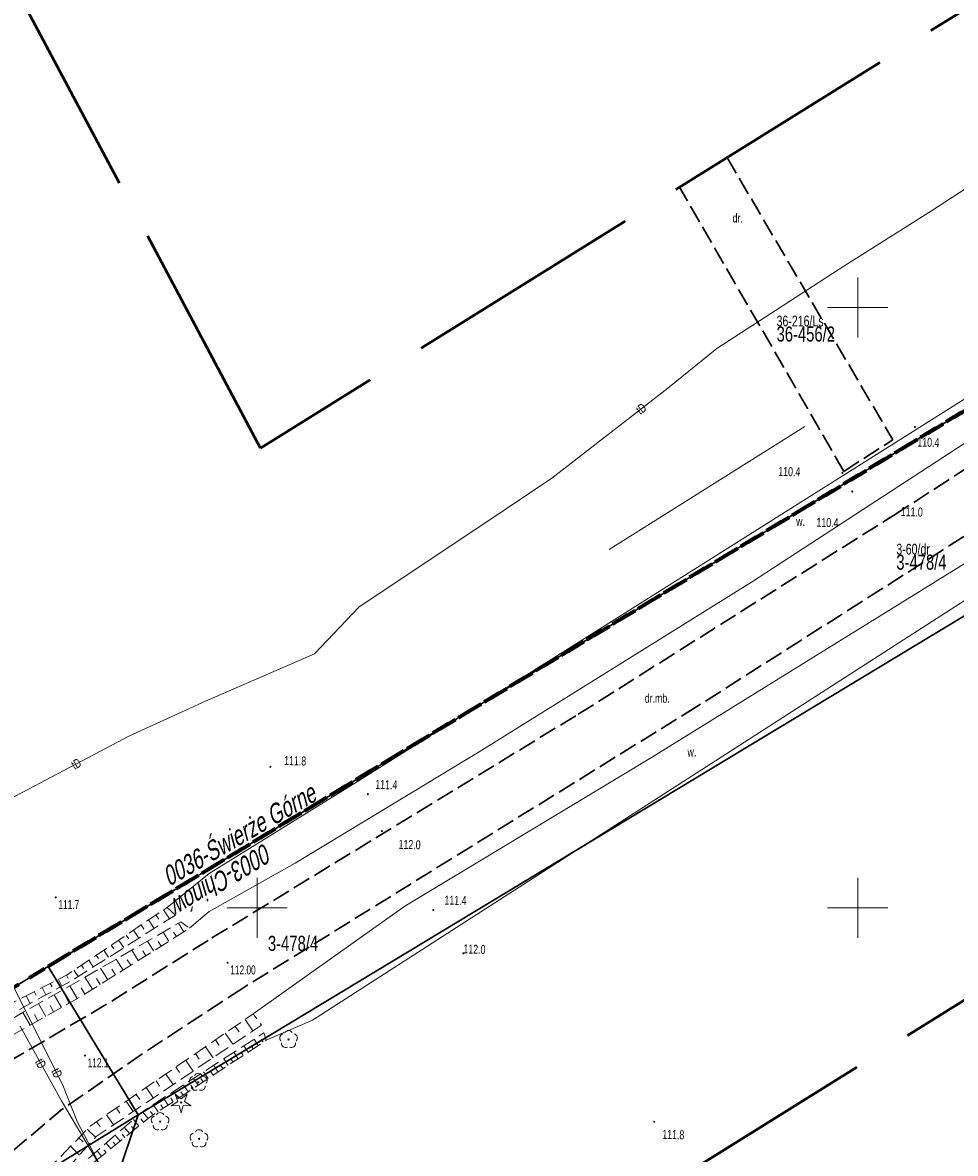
# Model space of a CAD drawing. Header units: metres. Extents: x 7531673 to 7533164, y 5721297 to 5724010.
# Tile 30 of 58: x 7532630 to 7532708, y 5722280 to 5722374. Entities that reach past the tile are written whole.
import ezdxf
from ezdxf.enums import TextEntityAlignment as Align

# ---------------------------------------------------------------- set-up
doc = ezdxf.new("R2010")
doc.units = ezdxf.units.M
for name, pattern in [('2_KTJZ01', [2, 1.5, -0.5]), ('2_PTRW02', [0]), ('4_SUPT_01', [0]), ('GAO', [2.5, 1.5, -1]), ('GDE', [0]), ('GUZ', [1, 0.5, -0.5]), ('L_0_05', [1.75, 1.25, -0.5]), ('L_0_06', [2, 1.5, -0.5]), ('L_0_09', [2.5, 2, -0.5])]:
    doc.linetypes.add(name, pattern=pattern)
doc.layers.get('0').update_dxf_attribs({"color": 252})
for name, color, linetype, lineweight in [('Dzialki', 80, 'GDE', 30), ('EPGPO_L_0', 204, 'GAO', 70), ('EPGTO_T_0', 5, 'Continuous', 18), ('jezdnia', 252, 'L_0_06', 18), ('k', 252, 'Continuous', 18), ('KTJZ_E_T_0', 252, 'Continuous', 15), ('KTJZ_L_0', 252, '2_KTJZ01', 18), ('Numery_dzialek', 80, 'Continuous', 30), ('Numery_uzytkow', 252, 'Continuous', 9), ('PTRW_E_T_0', 252, 'Continuous', 15), ('PTRW_L_1', 252, 'Continuous', 18), ('RTPW_T_0', 252, 'Continuous', 15), ('skarpa_nieumocniona', 252, 'L_0_05', 18), ('SUPT_E_T_0', 30, 'Continuous', 15), ('SUPT_L_0', 30, '4_SUPT_01', 18), ('Uzytki', 252, 'GUZ', 18), ('wysokosci_naturalne', 7, 'Continuous', 18), ('wysokosci_sztuczne', 7, 'Continuous', 18)]:
    doc.layers.add(name, color=color, linetype=linetype, lineweight=lineweight)
doc.layers.add('zakres', color=7, linetype='L_0_09', lineweight=50, true_color=0xff05ff)
doc.styles.get("Standard").update_dxf_attribs({"font": 'arial.ttf'})

# ---------------------------------------------------------------- blocks, each defined once
blk = doc.blocks.new('2_RTPW01')
at = {"linetype": 'Continuous'}
blk.add_circle((0, 0), 0.045, dxfattribs=at)
blk = doc.blocks.new('OBOP01_01')
at = {"linetype": 'Continuous', "lineweight": 18}
blk.add_hatch(color=0, dxfattribs=at).paths.add_polyline_path([(0, -0.1, 1), (0, 0.1, 1)])
at = {"color": 0, "linetype": 'Continuous', "lineweight": 18, "flags": 128}
blk.add_lwpolyline([(0, -1.74), (-0.35, -0.48), (-1.65, -0.54), (-0.57, 0.18), (-1.02, 1.4), (0, 0.6), (1.02, 1.4), (0.57, 0.18), (1.65, -0.54), (0.35, -0.48), (0, -1.74)], dxfattribs=at)
at = {"color": 0, "linetype": 'Continuous', "lineweight": 18}
blk.add_circle((0, 0), 0.1, dxfattribs=at)
blk = doc.blocks.new('OBOP02_01')
at = {"linetype": 'Continuous', "lineweight": 18}
blk.add_hatch(color=0, dxfattribs=at).paths.add_polyline_path([(0, -0.1, 1), (0, 0.1, 1)])
at = {"color": 0, "linetype": 'Continuous', "lineweight": 18}
blk.add_circle((0, 0), 0.1, dxfattribs=at)
for centre, radius, start, end in [((-0.77, 0.25), 0.7, 101.6336, 222.6627), ((0, 0.8), 0.7, 29.8459, 150.1541), ((0.77, 0.25), 0.7, 317.3373, 78.3664), ((-0.46, -0.64), 0.71, 174.3693, 292.5572), ((0.46, -0.64), 0.71, 247.4428, 5.6307)]:
    blk.add_arc(centre, radius, start, end, dxfattribs=at)
blk = doc.blocks.new('RTPW01')
at = {"linetype": 'Continuous', "lineweight": 13}
blk.add_hatch(color=0, dxfattribs=at).paths.add_polyline_path([(0, -0.09, 1), (0, 0.09, 1)])
at = {"color": 0, "linetype": 'Continuous', "lineweight": 13}
blk.add_circle((0, 0), 0.0906, dxfattribs=at)
blk = doc.blocks.new('RTPW02')
at = {"linetype": 'Continuous', "lineweight": 13}
blk.add_hatch(color=0, dxfattribs=at).paths.add_polyline_path([(0, -0.09, 1), (0, 0.09, 1)])
at = {"color": 0, "linetype": 'Continuous', "lineweight": 13}
blk.add_circle((0, 0), 0.0906, dxfattribs=at)

msp = doc.modelspace()

# ---------------------------------------------------------------- linework, layer by layer
at = {"layer": 'Dzialki'}
for p, q in [((7532736.44, 5722358.102), (7532632.6, 5722295.14)), ((7532640.08, 5722282.78), (7532743.258, 5722345.09)), ((7532632.6, 5722295.14), (7532623.06, 5722289.36)), ((7532640.08, 5722282.78), (7532632.6, 5722295.14)), ((7532627.23, 5722274.86), (7532640.08, 5722282.78)), ((7532633.52, 5722263.15), (7532640.08, 5722282.78))]:
    msp.add_line(p, q, dxfattribs=at)
at = {"layer": 'EPGPO_L_0', "linetype": 'GAO'}
for p, q in [((7532620.32, 5722287.7), (7532736.439, 5722358.104)), ((7532736.44, 5722358.102), (7532632.6, 5722295.14))]:
    msp.add_line(p, q, dxfattribs=at)
at = {"layer": 'jezdnia', "color": 251, "lineweight": 30, "flags": 128}
for points in [[(7532604.28, 5722310.22), (7532607.84, 5722299.73), (7532612.36, 5722291.05), (7532613.94, 5722289.08), (7532618.08, 5722286.29), (7532621.41, 5722285.3), (7532623.56, 5722285.36), (7532625.73, 5722285.81), (7532629.66, 5722287.41), (7532637.6, 5722292.07), (7532646.23, 5722297.5)], [(7532648.8, 5722293.33), (7532640.39, 5722287.83), (7532633.76, 5722283.24), (7532629.19, 5722279.4), (7532627.59, 5722277.59), (7532626.76, 5722275.56), (7532626.4, 5722273.27), (7532626.49, 5722268.54), (7532627.13, 5722263.51), (7532627.54, 5722261.91), (7532628.61, 5722259.73)]]:
    msp.add_lwpolyline(points, dxfattribs=at)
at = {"layer": 'k', "linetype": 'Continuous', "lineweight": 18, "flags": 128}
for points in [[(7532700, 5722347.5), (7532700, 5722352.5)], [(7532697.5, 5722350), (7532702.5, 5722350)], [(7532650, 5722297.5), (7532650, 5722302.5)], [(7532700, 5722297.5), (7532700, 5722302.5)], [(7532647.5, 5722300), (7532652.5, 5722300)], [(7532697.5, 5722300), (7532702.5, 5722300)]]:
    msp.add_lwpolyline(points, dxfattribs=at)
at = {"layer": 'KTJZ_L_0', "color": 251, "linetype": '2_KTJZ01', "lineweight": 30}
for p, q in [((7532689.12, 5722362.49), (7532702.93, 5722338.99)), ((7532698.84, 5722336.36), (7532685.171, 5722360.03)), ((7532702.99, 5722332.69), (7532731.6, 5722351.17)), ((7532698.84, 5722336.36), (7532702.93, 5722338.99)), ((7532718.96, 5722337.37), (7532686.61, 5722316.77)), ((7532676.72, 5722316.13), (7532702.99, 5722332.69)), ((7532686.61, 5722316.77), (7532648.8, 5722293.33)), ((7532646.23, 5722297.5), (7532676.72, 5722316.13))]:
    msp.add_line(p, q, dxfattribs=at)
at = {"layer": 'PTRW_L_1', "linetype": '2_PTRW02', "lineweight": 0}
for p, q in [((7532658.71, 5722310.76), (7532723.42, 5722351.54)), ((7532679.296, 5722329.859), (7532695.586, 5722340.099)), ((7532710.83, 5722339.96), (7532691.16, 5722327.12)), ((7532713.4, 5722328.5), (7532654.6, 5722290.65)), ((7532682.82, 5722312.54), (7532709, 5722328.74)), ((7532691.16, 5722327.12), (7532668.49, 5722313.01)), ((7532668.49, 5722313.01), (7532653.17, 5722303.72)), ((7532662.3, 5722300.14), (7532682.82, 5722312.54)), ((7532645.99, 5722302.88), (7532658.71, 5722310.76)), ((7532653.17, 5722303.72), (7532646, 5722299.7)), ((7532642.5, 5722300.05), (7532645.99, 5722302.88)), ((7532649.66, 5722291.18), (7532662.3, 5722300.14)), ((7532644.36, 5722298.31), (7532646, 5722299.7)), ((7532654.6, 5722290.65), (7532650.75, 5722288.99))]:
    msp.add_line(p, q, dxfattribs=at)
at = {"layer": 'skarpa_nieumocniona', "color": 252, "lineweight": 18, "flags": 128}
for points in [[(7532643.18, 5722299.41), (7532642.5, 5722300.05), (7532634.16, 5722294.42), (7532624.96, 5722289.74), (7532624.9, 5722288.6), (7532626.19, 5722287.46), (7532635.62, 5722292.81), (7532644.36, 5722298.31), (7532643.63, 5722298.84), (7532634.7, 5722293.68), (7532626.16, 5722288.84), (7532625.88, 5722289.19), (7532634.49, 5722293.91)], [(7532632.34, 5722259.47), (7532631, 5722258.98), (7532631.08, 5722260.01), (7532631.2, 5722276.81), (7532636.09, 5722281.84), (7532649.66, 5722291.18), (7532650.35, 5722290.25), (7532636.59, 5722280.97), (7532632.19, 5722276.08), (7532632.22, 5722260.19)], [(7532632.83, 5722259.57), (7532633.35, 5722259.7), (7532633.27, 5722260.2), (7532632.95, 5722274.61), (7532634.59, 5722277.35), (7532640.95, 5722282.51), (7532650.75, 5722288.99), (7532650.55, 5722289.61), (7532640.52, 5722283.09), (7532634.162, 5722277.621), (7532632.41, 5722275.08), (7532632.64, 5722260.25)]]:
    msp.add_lwpolyline(points, close=True, dxfattribs=at)
at = {"layer": 'skarpa_nieumocniona', "color": 252, "linetype": 'Continuous', "lineweight": 18, "flags": 128}
for points in [[(7532642.189, 5722299.844), (7532642.688, 5722299.104)], [(7532640.946, 5722299.004), (7532641.42, 5722298.302)], [(7532641.567, 5722299.424), (7532641.811, 5722299.063)], [(7532639.702, 5722298.165), (7532640.152, 5722297.499)], [(7532640.324, 5722298.585), (7532640.555, 5722298.243)], [(7532642.631, 5722297.226), (7532642.152, 5722297.986)], [(7532643.266, 5722297.626), (7532643.034, 5722297.994)], [(7532643.9, 5722298.026), (7532643.452, 5722298.737)], [(7532638.459, 5722297.326), (7532638.884, 5722296.697)], [(7532639.081, 5722297.746), (7532639.299, 5722297.422)], [(7532641.363, 5722296.426), (7532640.852, 5722297.236)], [(7532641.997, 5722296.826), (7532641.75, 5722297.219)], [(7532636.594, 5722296.067), (7532636.788, 5722295.78)], [(7532637.216, 5722296.487), (7532637.616, 5722295.895)], [(7532637.838, 5722296.906), (7532638.044, 5722296.601)], [(7532640.094, 5722295.626), (7532639.552, 5722296.485)], [(7532640.728, 5722296.026), (7532640.465, 5722296.443)], [(7532635.351, 5722295.228), (7532635.532, 5722294.959)], [(7532635.973, 5722295.647), (7532636.347, 5722295.092)], [(7532638.825, 5722294.826), (7532638.252, 5722295.734)], [(7532639.459, 5722295.226), (7532639.181, 5722295.668)], [(7532634.104, 5722294.395), (7532634.241, 5722294.125)], [(7532634.729, 5722294.808), (7532635.079, 5722294.29)], [(7532636.287, 5722293.226), (7532635.652, 5722294.233)], [(7532637.556, 5722294.026), (7532636.952, 5722294.984)], [(7532638.191, 5722294.426), (7532637.896, 5722294.893)], [(7532632.1, 5722293.373), (7532632.405, 5722292.773)], [(7532632.768, 5722293.714), (7532632.915, 5722293.424)], [(7532633.436, 5722294.054), (7532633.721, 5722293.495)], [(7532635.002, 5722292.454), (7532634.401, 5722293.514)], [(7532635.653, 5722292.826), (7532635.328, 5722293.342)], [(7532636.922, 5722293.626), (7532636.612, 5722294.117)], [(7532630.763, 5722292.692), (7532631.09, 5722292.051)], [(7532631.431, 5722293.032), (7532631.589, 5722292.722)], [(7532633.697, 5722291.714), (7532633.096, 5722292.773)], [(7532634.349, 5722292.084), (7532634.049, 5722292.614)], [(7532632.392, 5722290.974), (7532631.791, 5722292.033)], [(7532633.045, 5722291.344), (7532632.744, 5722291.874)], [(7532631.088, 5722290.234), (7532630.487, 5722291.293)], [(7532631.74, 5722290.604), (7532631.44, 5722291.133)], [(7532648.983, 5722290.708), (7532649.633, 5722289.763)], [(7532647.336, 5722289.574), (7532647.975, 5722288.646)], [(7532648.16, 5722290.141), (7532648.482, 5722289.673)], [(7532646.512, 5722289.007), (7532646.829, 5722288.547)], [(7532649.243, 5722287.997), (7532648.891, 5722288.528)], [(7532649.66, 5722288.273), (7532649.485, 5722288.537)], [(7532650.077, 5722288.549), (7532649.73, 5722289.073)], [(7532650.494, 5722288.825), (7532650.322, 5722289.085)], [(7532644.864, 5722287.873), (7532645.175, 5722287.421)], [(7532645.688, 5722288.44), (7532646.316, 5722287.528)], [(7532648.409, 5722287.445), (7532648.053, 5722287.984)], [(7532648.826, 5722287.721), (7532648.649, 5722287.989)], [(7532643.217, 5722286.739), (7532643.522, 5722286.296)], [(7532644.041, 5722287.306), (7532644.657, 5722286.411)], [(7532646.741, 5722286.341), (7532646.375, 5722286.894)], [(7532647.158, 5722286.617), (7532646.977, 5722286.892)], [(7532647.575, 5722286.893), (7532647.214, 5722287.439)], [(7532647.992, 5722287.169), (7532647.813, 5722287.44)], [(7532642.393, 5722286.172), (7532642.998, 5722285.293)], [(7532645.074, 5722285.237), (7532644.698, 5722285.805)], [(7532645.491, 5722285.513), (7532645.304, 5722285.795)], [(7532645.908, 5722285.789), (7532645.537, 5722286.35)], [(7532646.325, 5722286.065), (7532646.14, 5722286.344)], [(7532640.746, 5722285.039), (7532641.339, 5722284.176)], [(7532641.569, 5722285.606), (7532641.869, 5722285.17)], [(7532644.24, 5722284.685), (7532643.859, 5722285.26)], [(7532644.657, 5722284.961), (7532644.468, 5722285.247)], [(7532639.098, 5722283.905), (7532639.681, 5722283.058)], [(7532639.922, 5722284.472), (7532640.216, 5722284.044)], [(7532642.572, 5722283.581), (7532642.182, 5722284.171)], [(7532642.989, 5722283.857), (7532642.795, 5722284.15)], [(7532643.406, 5722284.133), (7532643.021, 5722284.716)], [(7532643.823, 5722284.409), (7532643.631, 5722284.699)], [(7532638.274, 5722283.338), (7532638.563, 5722282.919)], [(7532640.908, 5722282.473), (7532640.454, 5722283.033)], [(7532641.321, 5722282.753), (7532641.123, 5722283.054)], [(7532641.738, 5722283.029), (7532641.343, 5722283.626)], [(7532642.155, 5722283.305), (7532641.959, 5722283.602)], [(7532636.627, 5722282.204), (7532636.91, 5722281.793)], [(7532637.451, 5722282.771), (7532638.022, 5722281.941)], [(7532640.131, 5722281.844), (7532639.695, 5722282.381)], [(7532640.519, 5722282.158), (7532640.297, 5722282.433)], [(7532635.847, 5722281.584), (7532636.534, 5722280.915)], [(7532638.577, 5722280.584), (7532638.178, 5722281.076)], [(7532638.965, 5722280.899), (7532638.761, 5722281.151)], [(7532639.354, 5722281.214), (7532638.937, 5722281.728)], [(7532639.742, 5722281.529), (7532639.529, 5722281.792)], [(7532634.452, 5722280.151), (7532635.198, 5722279.426)], [(7532635.15, 5722280.868), (7532635.508, 5722280.519)], [(7532637.8, 5722279.955), (7532637.42, 5722280.424)], [(7532638.188, 5722280.269), (7532637.994, 5722280.51)], [(7532637.023, 5722279.325), (7532636.662, 5722279.771)], [(7532637.412, 5722279.64), (7532637.226, 5722279.869)]]:
    msp.add_lwpolyline(points, dxfattribs=at)
at = {"layer": 'SUPT_L_0', "linetype": '4_SUPT_01'}
for p, q in [((7532706.14, 5722358.05), (7532714.11, 5722363.24)), ((7532698.85, 5722353.45), (7532706.14, 5722358.05)), ((7532688.27, 5722346.58), (7532698.85, 5722353.45)), ((7532684.2, 5722343.3), (7532688.27, 5722346.58)), ((7532681.08, 5722340.88), (7532684.2, 5722343.3)), ((7532674.53, 5722335.8), (7532681.08, 5722340.88)), ((7532668.87, 5722331.98), (7532674.53, 5722335.8)), ((7532658.48, 5722325.09), (7532668.87, 5722331.98)), ((7532654.78, 5722321.16), (7532658.48, 5722325.09)), ((7532645.69, 5722317.23), (7532654.78, 5722321.16)), ((7532639.35, 5722314.33), (7532645.69, 5722317.23)), ((7532625.88, 5722307.22), (7532639.35, 5722314.33)), ((7532633.82, 5722285.24), (7532629.63, 5722293.59)), ((7532630.25, 5722290.17), (7532633.7, 5722283.93)), ((7532635.01, 5722282.22), (7532633.82, 5722285.24)), ((7532633.7, 5722283.93), (7532637.15, 5722278.13)), ((7532637.15, 5722278.13), (7532635.01, 5722282.22))]:
    msp.add_line(p, q, dxfattribs=at)
at = {"layer": 'Uzytki'}
for p, q in [((7532736.44, 5722358.102), (7532632.6, 5722295.14)), ((7532640.08, 5722282.78), (7532743.259, 5722345.088)), ((7532632.6, 5722295.14), (7532620.32, 5722287.7)), ((7532633.53, 5722263.15), (7532640.08, 5722282.78))]:
    msp.add_line(p, q, dxfattribs=at)
at = {"layer": 'wysokosci_naturalne', "color": 252}
for p in [(7532633.22, 5722300.88), (7532635.65, 5722287.71)]:
    msp.add_point(p, dxfattribs=at)
at = {"layer": 'wysokosci_sztuczne', "color": 252}
msp.add_point((7532647.53, 5722295.44), dxfattribs=at)
at = {"layer": 'zakres', "color": 6, "lineweight": 50, "ltscale": 10}
msp.add_lwpolyline([(7531711.141, 5723861.321), (7531927.66, 5723451.28), (7532248.91, 5722837.99), (7532655.42, 5722066.69), (7533061.63, 5721296.897), (7533163.777, 5721347.417), (7533045.85, 5721572.87), (7532868.05, 5721917.16), (7532735.17, 5722175.75), (7532682.943, 5722276.17), (7532755.64, 5722321.457), (7532723.063, 5722383.635), (7532650.279, 5722338.293), (7532322.07, 5722954.54), (7532208.28, 5723169.59), (7531836.585, 5723882.952), (7531911.571, 5723950.835), (7531857.881, 5724010.143), (7531797.896, 5723955.84), (7531782.573, 5723984.683), (7531673.371, 5723932.85)], close=True, dxfattribs=at)

# ---------------------------------------------------------------- block references
at = {"color": 74, "linetype": 'Continuous', "xscale": 0.5, "yscale": 0.5, "zscale": 0.5}
for name, p in [('OBOP02_01', (7532652.605, 5722289.046)), ('OBOP02_01', (7532645.092, 5722285.488)), ('OBOP01_01', (7532643.662, 5722283.798)), ('OBOP02_01', (7532641.91, 5722282.207)), ('OBOP02_01', (7532645.151, 5722280.781))]:
    msp.add_blockref(name, p, dxfattribs=at)
at = {"layer": 'RTPW_T_0'}
for p in [(7532704.77, 5722340.06), (7532698.73, 5722336.23), (7532699.55, 5722334.68), (7532702.65, 5722332.48), (7532651.1, 5722311.76), (7532659.21, 5722309.47), (7532660.38, 5722306.41), (7532664.66, 5722299.83), (7532667.16, 5722296.22), (7532683.06, 5722282.2)]:
    msp.add_blockref('2_RTPW01', p, dxfattribs=at)
at = {"layer": 'wysokosci_naturalne', "color": 252, "linetype": 'Continuous', "xscale": 0.5, "yscale": 0.5, "zscale": 0.5}
for p in [(7532633.22, 5722300.88), (7532635.65, 5722287.71)]:
    msp.add_blockref('RTPW01', p, dxfattribs=at)
at = {"layer": 'wysokosci_sztuczne', "color": 252, "linetype": 'Continuous', "xscale": 0.5, "yscale": 0.5, "zscale": 0.5}
msp.add_blockref('RTPW02', (7532647.53, 5722295.44), dxfattribs=at)

# ---------------------------------------------------------------- texts
at = {"layer": 'EPGTO_T_0', "color": 204, "lineweight": 30, "oblique": 15, "width": 0.7}
for s, rotation, p in [('0036-Świerże Górne', 30.30131, (7532641.859, 5722303.148)), ('0003-Chinów', 211.50031, (7532651.492, 5722304.099))]:
    msp.add_text(s, height=1.6, rotation=rotation, dxfattribs=at).set_placement(p, align=Align.TOP_LEFT)
at = {"layer": 'KTJZ_E_T_0', "width": 0.7}
for s, p in [('dr.', (7532689.58, 5722357.08)), ('dr.mb.', (7532682.27, 5722317.09))]:
    msp.add_text(s, height=0.75, dxfattribs=at).set_placement(p)
at = {"layer": 'Numery_dzialek', "width": 0.7}
for s, p in [('36-456/2', (7532693.247, 5722348.43)), ('3-478/4', (7532703.219, 5722329.431)), ('3-478/4', (7532650.89, 5722297.685))]:
    msp.add_text(s, height=1.26, dxfattribs=at).set_placement(p, align=Align.TOP_LEFT)
at = {"layer": 'Numery_uzytkow', "width": 0.7}
for s, p in [('36-216/Ls', (7532693.247, 5722348.43)), ('3-60/dr', (7532703.22, 5722329.43))]:
    msp.add_text(s, height=0.9, dxfattribs=at).set_placement(p)
at = {"layer": 'PTRW_E_T_0', "width": 0.7}
for p in [(7532694.88, 5722331.82), (7532685.83, 5722312.61)]:
    msp.add_text('w.', height=0.75, dxfattribs=at).set_placement(p)
at = {"layer": 'RTPW_T_0', "width": 0.7}
for s, p in [('110.4', (7532704.96, 5722338.43)), ('110.4', (7532693.38, 5722335.99)), ('111.0', (7532703.58, 5722332.64)), ('110.4', (7532696.56, 5722331.75)), ('111.8', (7532652.23, 5722311.91)), ('111.4', (7532659.82, 5722309.92)), ('112.0', (7532661.76, 5722304.93)), ('111.4', (7532665.58, 5722300.29)), ('112.0', (7532667.16, 5722296.22)), ('111.8', (7532683.72, 5722280.78))]:
    msp.add_text(s, height=0.75, rotation=358.39, dxfattribs=at).set_placement(p)
at = {"layer": 'SUPT_E_T_0', "width": 0.7}
for rotation, p in [(37.80001, (7532681.97, 5722341.57)), (27.83001, (7532634.93, 5722312)), (298.94, (7532631.97, 5722287.05)), (296.65, (7532633.32, 5722286.25))]:
    msp.add_text('tD', height=0.75, rotation=rotation, dxfattribs=at).set_placement(p, align=Align.MIDDLE)
at = {"layer": 'wysokosci_naturalne', "color": 252, "lineweight": 15, "width": 0.66}
for s, p in [('111.7', (7532633.445, 5722299.905)), ('112.1', (7532635.875, 5722286.735))]:
    msp.add_text(s, height=0.75, dxfattribs=at).set_placement(p)
at = {"layer": 'wysokosci_sztuczne', "color": 252, "lineweight": 15, "width": 0.66}
msp.add_text('112.00', height=0.75, dxfattribs=at).set_placement((7532647.755, 5722294.465))

doc.saveas('drawing.dxf')
